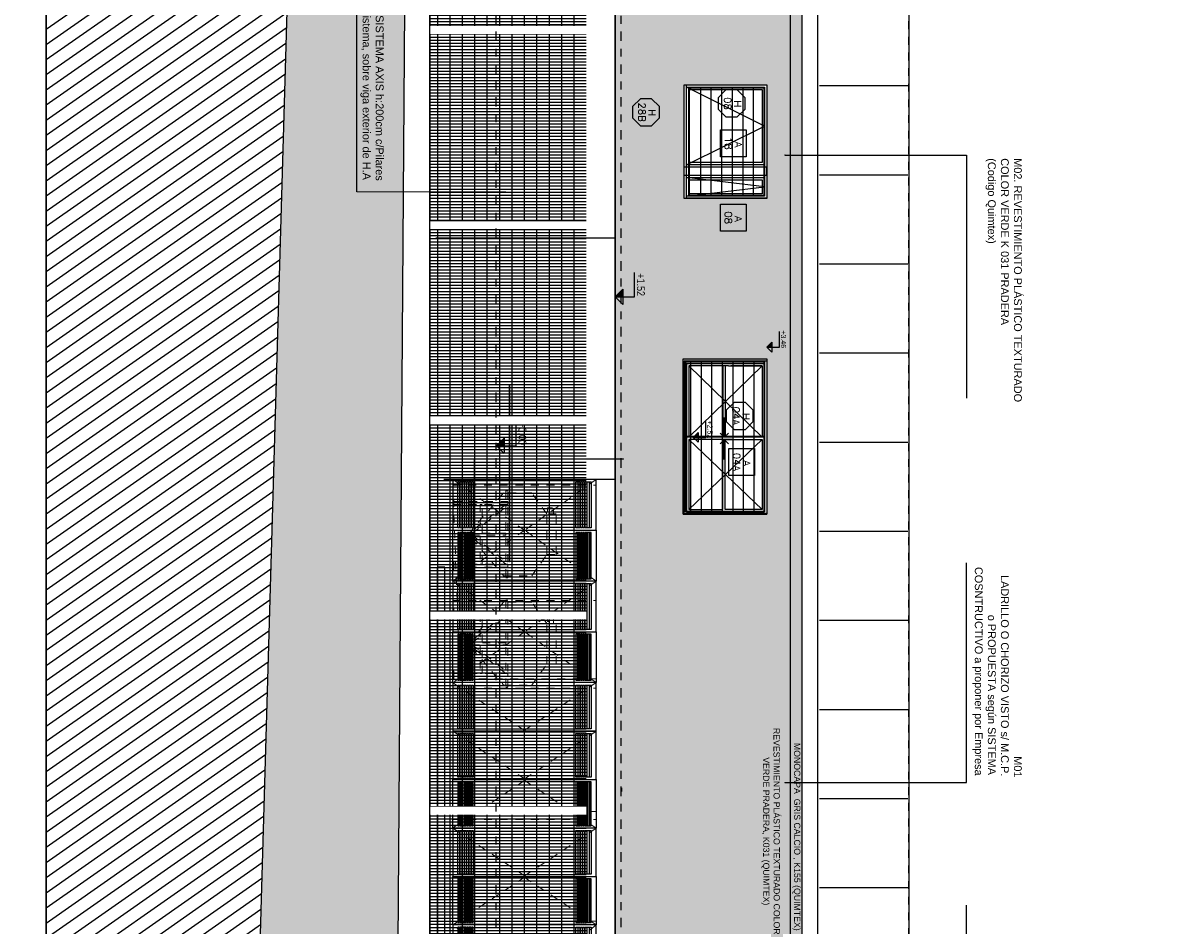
# Model space of a CAD drawing. Header units: millimetres. Extents: x 4617 to 4884, y 1258 to 1784.
# Tile 9 of 168: x 4687 to 4701, y 1273 to 1284. Entities that reach past the tile are written whole.
import ezdxf
from ezdxf.enums import TextEntityAlignment as Align

# ---------------------------------------------------------------- set-up
doc = ezdxf.new("R2010")
doc.units = ezdxf.units.MM
doc.header["$LTSCALE"] = 0.4
doc.set_wipeout_variables(frame=1)
for name, pattern in [('DASHDOT', [1, 0.5, -0.25, 0, -0.25]), ('DOT', [6.35, 0, -6.35]), ('HIDDEN', [9.525, 6.35, -3.175]), ('RAYITAS', [0.375, 0.25, -0.125])]:
    doc.linetypes.add(name, pattern=pattern)
for name, color, linetype in [('00 AC - ABERTURAS ALUMINIO - HATCH', 254, 'Continuous'), ('00 AC - SUELO', 1, 'Continuous'), ('200', 6, 'Continuous'), ('200cotas50', 1, 'Continuous'), ('A ALUMINIO', 4, 'Continuous'), ('A HERRERÍA', 4, 'Continuous'), ('A MURO', 1, 'Continuous'), ('A MURO VISTO', 2, 'Continuous'), ('A PROYECCION', 8, 'Continuous'), ('A PROYECCION 2', 2, 'Continuous'), ('A VEGETACIÓN', 253, 'Continuous'), ('TXT', 3, 'Continuous'), ('TXT COTA', 3, 'Continuous'), ('TXT PLANILLAS', 3, 'Continuous')]:
    doc.layers.add(name, color=color, linetype=linetype)
doc.layers.add('04 gris', color=252, linetype='Continuous', lineweight=13)
doc.layers.add('A_PAVIMENTO EXT_', color=254, linetype='Continuous', lineweight=9)
doc.styles.add('arial', font='arial.ttf')
doc.styles.add('ARIAL NARROW', font='ARIALN.TTF')
doc.styles.add('ROMANS', font='romans', dxfattribs={"height": 2})
doc.styles.add('SaAS simplex', font='simplex.shx', dxfattribs={"width": 0.8})
doc.dimstyles.new('COTAS 125', dxfattribs={"dimscale": 0.01, "dimtxt": 15, "dimasz": 8, "dimexe": 5, "dimexo": 20, "dimgap": 10, "dimtad": 0, "dimzin": 9, "dimdsep": 46, "dimtxsty": 'SaAS simplex', "dimblk": 'OBLIQUE', "dimcen": 0, "dimclrd": 8, "dimclre": 8, "dimclrt": 256, "dimadec": 1, "dimazin": 0, "dimtfac": 1, "dimtmove": 2, "dimatfit": 3, "dimldrblk": 'OBLIQUE', "dimfxl": 10, "dimlwd": -1, "dimlwe": -1, "dimarcsym": 0})

# ---------------------------------------------------------------- blocks, each defined once
blk = doc.blocks.new('_Oblique')
at = {"layer": 'TXT COTA', "color": 0, "lineweight": -2}
blk.add_line((-0.5, -0.5), (0.5, 0.5), dxfattribs=at)
blk = doc.blocks.new('abertura fachada')
at = {"layer": 'A ALUMINIO'}
for p, q in [((-416.086, 4613.683), (-414.136, 4613.683)), ((-416.086, 4613.683), (-416.086, 4612.628)), ((-416.056, 4613.208), (-416.056, 4613.653)), ((-416.056, 4613.653), (-415.111, 4613.653)), ((-415.111, 4613.653), (-414.156, 4613.653)), ((-415.111, 4613.653), (-415.111, 4613.208)), ((-415.111, 4613.653), (-415.111, 4613.208)), ((-414.156, 4612.658), (-414.156, 4613.653)), ((-414.136, 4613.683), (-414.136, 4612.628)), ((-416.026, 4613.193), (-416.026, 4613.623)), ((-414.186, 4613.623), (-414.186, 4613.238)), ((-414.186, 4613.623), (-414.186, 4613.193)), ((-415.111, 4613.208), (-415.111, 4612.658)), ((-415.081, 4613.238), (-415.081, 4612.688)), ((-416.026, 4613.193), (-416.026, 4612.688)), ((-416.026, 4613.151), (-415.111, 4613.151)), ((-416.026, 4613.121), (-415.111, 4613.121)), ((-414.136, 4612.628), (-416.086, 4612.628)), ((-416.056, 4612.658), (-414.156, 4612.658))]:
    blk.add_line(p, q, dxfattribs=at)
for points in [[(-416.056, 4612.658), (-416.056, 4613.623)], [(-416.026, 4613.623), (-415.111, 4613.623)], [(-416.026, 4613.623), (-416.026, 4613.223)], [(-416.026, 4612.688), (-415.111, 4612.688)]]:
    blk.add_lwpolyline(points, dxfattribs=at)
for points in [[(-415.081, 4613.623), (-414.186, 4613.623), (-414.186, 4613.151), (-415.081, 4613.151)], [(-415.081, 4612.688), (-414.186, 4612.688), (-414.186, 4613.121), (-415.081, 4613.121)]]:
    blk.add_lwpolyline(points, close=True, dxfattribs=at)
at = {"layer": 'A PROYECCION'}
for p, q in [((-416.026, 4613.623), (-415.111, 4612.688)), ((-416.026, 4612.688), (-415.111, 4613.623)), ((-415.081, 4613.623), (-414.186, 4612.688)), ((-415.081, 4612.688), (-414.186, 4613.623))]:
    blk.add_line(p, q, dxfattribs=at)
for points in [[(-415.164, 4613.193), (-415.111, 4613.14), (-415.363, 4613.14), (-415.111, 4613.14), (-415.164, 4613.087)], [(-415.027, 4613.193), (-415.081, 4613.14), (-414.828, 4613.14), (-415.081, 4613.14), (-415.027, 4613.087)]]:
    blk.add_lwpolyline(points, dxfattribs=at)
blk = doc.blocks.new('abertura sala lactancia')
at = {"layer": 'A ALUMINIO'}
for points in [[(-419.621, 4612.628), (-419.621, 4613.683), (-418.566, 4613.683), (-418.566, 4612.628)], [(-419.591, 4612.658), (-419.591, 4613.653), (-418.596, 4613.653), (-418.596, 4612.658)], [(-418.466, 4612.628), (-418.466, 4613.683), (-418.166, 4613.683), (-418.166, 4612.628)], [(-418.436, 4612.658), (-418.436, 4613.653), (-418.196, 4613.653), (-418.196, 4612.658)], [(-419.561, 4612.688), (-419.561, 4613.623), (-418.626, 4613.623), (-418.626, 4612.688)], [(-418.406, 4612.688), (-418.406, 4613.623), (-418.226, 4613.623), (-418.226, 4612.688)]]:
    blk.add_lwpolyline(points, close=True, dxfattribs=at)
at = {"layer": 'A MURO VISTO'}
for p, q in [((-418.466, 4613.683), (-418.566, 4613.683)), ((-418.466, 4612.628), (-418.566, 4612.628))]:
    blk.add_line(p, q, dxfattribs=at)
at = {"layer": 'A PROYECCION', "linetype": 'HIDDEN'}
for p, q in [((-418.316, 4613.653), (-418.436, 4612.658)), ((-418.196, 4612.658), (-418.316, 4613.653))]:
    blk.add_line(p, q, dxfattribs=at)
blk.add_lwpolyline([(-418.596, 4612.658), (-419.093, 4613.653), (-419.591, 4612.658)], dxfattribs=at)
blk = doc.blocks.new('Nivel corte')
at = {"color": 0}
for p, q in [((0, 0.2), (0.25, 0.2)), ((0, 0), (0, 0.2)), ((0.078, 0.078), (-0.078, 0.078)), ((0, 0), (-0.078, 0.078)), ((0, 0), (0.078, 0.078))]:
    blk.add_line(p, q, dxfattribs=at)
blk.add_solid([(0, 0), (0.078, 0.078), (0, 0.078), (0.078, 0.078)], dxfattribs=at)
at = {"color": 0, "style": 'ARIAL NARROW', "flags": 4}
blk.add_attdef('NIVEL', text='', height=0.08, dxfattribs=at).set_placement((0.125, 0.2), align=Align.BOTTOM_CENTER)
blk = doc.blocks.new('AXIS 2')
at = {"layer": 'A HERRERÍA'}
h = blk.add_hatch(dxfattribs=at)
h.set_pattern_fill('GRATE', color=254, scale=0.05, angle=180)
h.set_pattern_definition([(90, (221.17776, 192.91385), (-0.0396875, 2e-17), []), (180, (221.17776, 192.91385), (-1e-16, -0.15875), [])])
h.paths.add_polyline_path([(368.218, 149.751), (368.218, 148.268), (368.218, 149.721)], flags=16)
h.paths.add_polyline_path([(368.219, 147.806), (368.218, 149.806), (365.822, 149.806), (365.822, 147.806)])
blk.add_lwpolyline([(365.722, 147.806), (365.822, 147.806), (365.822, 149.806)], dxfattribs=at)
at = {"ltscale": 0.001}
blk.add_wipeout([(368.219, 149.806), (368.219, 147.806), (368.319, 147.806), (368.319, 149.806)], dxfattribs=at).dxf.layer = 'A HERRERÍA'
blk = doc.blocks.new('*U468')
at = {"color": 0, "linetype": 'ByBlock'}
blk.add_lwpolyline([(-0.287, -0.195), (0.287, -0.195), (0.287, 0.354), (-0.287, 0.354)], close=True, dxfattribs=at)
at = {"color": 0, "linetype": 'ByBlock', "style": 'ROMANS', "width": 1.1}
blk.add_text('A', height=0.15, dxfattribs=at).set_placement((-0.088, 0.112))
at = {"color": 0, "linetype": 'ByBlock', "style": 'ROMANS', "width": 1.05}
blk.add_attdef('NRO', text='', height=0.15, dxfattribs=at).set_placement((0, -0.027), align=Align.MIDDLE)
blk = doc.blocks.new('*U575')
at = {"color": 0, "linetype": 'ByBlock', "ltscale": 0.1}
blk.add_lwpolyline([(0, 0.344), (0.119, 0.344), (0.288, 0.175), (0.288, -0.064), (0.119, -0.233), (0, -0.233), (-0.119, -0.233), (-0.288, -0.064), (-0.288, 0.175), (-0.119, 0.344)], close=True, dxfattribs=at)
at = {"color": 0, "style": 'ROMANS', "width": 1.1}
blk.add_text('H', height=0.15, dxfattribs=at).set_placement((-0.088, 0.112))
at = {"color": 0, "linetype": 'ByBlock', "style": 'ROMANS', "width": 1.05}
blk.add_attdef('NRO', text='', height=0.15, dxfattribs=at).set_placement((0, -0.027), align=Align.MIDDLE)
blk = doc.blocks.new('REJA H08')
at = {"layer": 'A PROYECCION 2', "color": 6}
for p, q in [((489.638, 55.441), (491.016, 55.441)), ((489.638, 55.306), (491.016, 55.306)), ((489.638, 55.17), (491.016, 55.17)), ((489.638, 55.035), (491.016, 55.035)), ((489.638, 54.9), (491.016, 54.9)), ((489.638, 54.765), (491.016, 54.765))]:
    blk.add_line(p, q, dxfattribs=at)
for points in [[(491.052, 55.613), (491.052, 54.588), (489.602, 54.588), (489.602, 55.613)], [(489.632, 55.583), (491.022, 55.583), (491.022, 54.618), (489.632, 54.618)], [(489.638, 55.577), (491.016, 55.577), (491.016, 54.625), (489.638, 54.625)]]:
    blk.add_lwpolyline(points, close=True, dxfattribs=at)
blk = doc.blocks.new('REJA 04A')
at = {"layer": 'A PROYECCION 2', "color": 6}
for p, q in [((492.859, 55.302), (494.845, 55.302)), ((492.859, 54.233), (492.859, 55.302)), ((492.896, 55.273), (494.809, 55.273)), ((493.852, 55.266), (493.852, 54.263)), ((494.845, 54.233), (494.845, 55.302)), ((492.896, 55.138), (494.809, 55.138)), ((492.896, 55.002), (494.809, 55.002)), ((492.896, 54.867), (494.809, 54.867)), ((492.896, 54.732), (494.809, 54.732)), ((492.896, 54.597), (494.809, 54.597)), ((492.896, 54.462), (494.809, 54.462)), ((494.845, 54.233), (492.859, 54.233)), ((492.896, 54.327), (494.809, 54.327))]:
    blk.add_line(p, q, dxfattribs=at)
for points in [[(492.889, 55.272), (494.815, 55.272), (494.815, 54.263), (492.889, 54.263)], [(492.896, 55.266), (494.809, 55.266), (494.809, 54.269), (492.896, 54.269)]]:
    blk.add_lwpolyline(points, close=True, dxfattribs=at)
blk = doc.blocks.new('A$C3C9B7905')
at = {"layer": '04 gris', "linetype": 'RAYITAS', "ltscale": 0.3}
for points in [[(0, 1.835), (0.65, 0.918), (0, 0)], [(1.3, 1.835), (0.65, 0.918), (1.3, 0)], [(1.3, 1.835), (1.95, 0.918), (1.3, 0)], [(2.6, 1.835), (1.95, 0.918), (2.6, 0)], [(2.6, 1.835), (3.21, 0.918), (2.6, 0)], [(3.22, 1.835), (3.83, 0.918), (3.22, 0)], [(4.46, 1.835), (3.85, 0.918), (4.46, 0)], [(4.46, 1.835), (5.07, 0.918), (4.46, 0)], [(5.7, 1.835), (5.09, 0.918), (5.7, 0)], [(5.7, 1.835), (6.4, 0.918), (5.7, 0)], [(7.1, 1.835), (6.4, 0.918), (7.1, 0)]]:
    blk.add_lwpolyline(points, dxfattribs=at)
at = {"layer": 'A MURO', "color": 3}
for points in [[(0.65, 1.835), (0, 1.835), (0, 0), (0.65, 0)], [(0.65, 1.835), (1.3, 1.835), (1.3, 0), (0.65, 0)], [(1.95, 1.835), (1.3, 1.835), (1.3, 0), (1.95, 0)], [(1.95, 1.835), (2.6, 1.835), (2.6, 0), (1.95, 0)], [(3.22, 1.835), (2.6, 1.835), (2.6, 0), (3.22, 0)], [(3.84, 1.835), (3.22, 1.835), (3.22, 0), (3.84, 0)], [(3.84, 1.835), (4.46, 1.835), (4.46, 0), (3.84, 0)], [(5.08, 1.835), (4.46, 1.835), (4.46, 0), (5.08, 0)], [(5.08, 1.835), (5.7, 1.835), (5.7, 0), (5.08, 0)], [(6.4, 1.835), (5.7, 1.835), (5.7, 0), (6.4, 0)], [(6.4, 1.835), (7.1, 1.835), (7.1, 0), (6.4, 0)]]:
    blk.add_lwpolyline(points, close=True, dxfattribs=at)
at = {"layer": 'A PROYECCION'}
for points in [[(0.03, 1.771), (0.62, 1.771), (0.62, 1.749), (0.03, 1.749)], [(0.03, 1.742), (0.62, 1.742), (0.62, 1.72), (0.03, 1.72)], [(0.03, 1.713), (0.62, 1.713), (0.62, 1.691), (0.03, 1.691)], [(0.03, 1.684), (0.62, 1.684), (0.62, 1.662), (0.03, 1.662)], [(0.03, 1.655), (0.62, 1.655), (0.62, 1.633), (0.03, 1.633)], [(1.27, 1.771), (0.68, 1.771), (0.68, 1.749), (1.27, 1.749)], [(1.27, 1.742), (0.68, 1.742), (0.68, 1.72), (1.27, 1.72)], [(1.27, 1.713), (0.68, 1.713), (0.68, 1.691), (1.27, 1.691)], [(1.27, 1.684), (0.68, 1.684), (0.68, 1.662), (1.27, 1.662)], [(1.27, 1.655), (0.68, 1.655), (0.68, 1.633), (1.27, 1.633)], [(1.33, 1.771), (1.92, 1.771), (1.92, 1.749), (1.33, 1.749)], [(1.33, 1.742), (1.92, 1.742), (1.92, 1.72), (1.33, 1.72)], [(1.33, 1.713), (1.92, 1.713), (1.92, 1.691), (1.33, 1.691)], [(1.33, 1.684), (1.92, 1.684), (1.92, 1.662), (1.33, 1.662)], [(1.33, 1.655), (1.92, 1.655), (1.92, 1.633), (1.33, 1.633)], [(2.57, 1.771), (1.98, 1.771), (1.98, 1.749), (2.57, 1.749)], [(2.57, 1.742), (1.98, 1.742), (1.98, 1.72), (2.57, 1.72)], [(2.57, 1.713), (1.98, 1.713), (1.98, 1.691), (2.57, 1.691)], [(2.57, 1.684), (1.98, 1.684), (1.98, 1.662), (2.57, 1.662)], [(2.57, 1.655), (1.98, 1.655), (1.98, 1.633), (2.57, 1.633)], [(2.63, 1.771), (3.19, 1.771), (3.19, 1.749), (2.63, 1.749)], [(2.63, 1.742), (3.19, 1.742), (3.19, 1.72), (2.63, 1.72)], [(2.63, 1.713), (3.19, 1.713), (3.19, 1.691), (2.63, 1.691)], [(2.63, 1.684), (3.19, 1.684), (3.19, 1.662), (2.63, 1.662)], [(2.63, 1.655), (3.19, 1.655), (3.19, 1.633), (2.63, 1.633)], [(3.25, 1.771), (3.81, 1.771), (3.81, 1.749), (3.25, 1.749)], [(3.25, 1.742), (3.81, 1.742), (3.81, 1.72), (3.25, 1.72)], [(3.25, 1.713), (3.81, 1.713), (3.81, 1.691), (3.25, 1.691)], [(3.25, 1.684), (3.81, 1.684), (3.81, 1.662), (3.25, 1.662)], [(3.25, 1.655), (3.81, 1.655), (3.81, 1.633), (3.25, 1.633)], [(4.43, 1.771), (3.87, 1.771), (3.87, 1.749), (4.43, 1.749)], [(4.43, 1.742), (3.87, 1.742), (3.87, 1.72), (4.43, 1.72)], [(4.43, 1.713), (3.87, 1.713), (3.87, 1.691), (4.43, 1.691)], [(4.43, 1.684), (3.87, 1.684), (3.87, 1.662), (4.43, 1.662)], [(4.43, 1.655), (3.87, 1.655), (3.87, 1.633), (4.43, 1.633)], [(4.49, 1.771), (5.05, 1.771), (5.05, 1.749), (4.49, 1.749)], [(4.49, 1.742), (5.05, 1.742), (5.05, 1.72), (4.49, 1.72)], [(4.49, 1.713), (5.05, 1.713), (5.05, 1.691), (4.49, 1.691)], [(4.49, 1.684), (5.05, 1.684), (5.05, 1.662), (4.49, 1.662)], [(4.49, 1.655), (5.05, 1.655), (5.05, 1.633), (4.49, 1.633)], [(5.67, 1.771), (5.11, 1.771), (5.11, 1.749), (5.67, 1.749)], [(5.67, 1.742), (5.11, 1.742), (5.11, 1.72), (5.67, 1.72)], [(5.67, 1.713), (5.11, 1.713), (5.11, 1.691), (5.67, 1.691)], [(5.67, 1.684), (5.11, 1.684), (5.11, 1.662), (5.67, 1.662)], [(5.67, 1.655), (5.11, 1.655), (5.11, 1.633), (5.67, 1.633)], [(5.73, 1.771), (6.37, 1.771), (6.37, 1.749), (5.73, 1.749)], [(5.73, 1.742), (6.37, 1.742), (6.37, 1.72), (5.73, 1.72)], [(5.73, 1.713), (6.37, 1.713), (6.37, 1.691), (5.73, 1.691)], [(5.73, 1.684), (6.37, 1.684), (6.37, 1.662), (5.73, 1.662)], [(5.73, 1.655), (6.37, 1.655), (6.37, 1.633), (5.73, 1.633)], [(7.07, 1.771), (6.43, 1.771), (6.43, 1.749), (7.07, 1.749)], [(7.07, 1.742), (6.43, 1.742), (6.43, 1.72), (7.07, 1.72)], [(7.07, 1.713), (6.43, 1.713), (6.43, 1.691), (7.07, 1.691)], [(7.07, 1.684), (6.43, 1.684), (6.43, 1.662), (7.07, 1.662)], [(7.07, 1.655), (6.43, 1.655), (6.43, 1.633), (7.07, 1.633)], [(0.03, 1.626), (0.62, 1.626), (0.62, 1.604), (0.03, 1.604)], [(0.03, 1.597), (0.62, 1.597), (0.62, 1.575), (0.03, 1.575)], [(1.27, 1.626), (0.68, 1.626), (0.68, 1.604), (1.27, 1.604)], [(1.27, 1.597), (0.68, 1.597), (0.68, 1.575), (1.27, 1.575)], [(1.33, 1.626), (1.92, 1.626), (1.92, 1.604), (1.33, 1.604)], [(1.33, 1.597), (1.92, 1.597), (1.92, 1.575), (1.33, 1.575)], [(2.57, 1.626), (1.98, 1.626), (1.98, 1.604), (2.57, 1.604)], [(2.57, 1.597), (1.98, 1.597), (1.98, 1.575), (2.57, 1.575)], [(2.63, 1.626), (3.19, 1.626), (3.19, 1.604), (2.63, 1.604)], [(2.63, 1.597), (3.19, 1.597), (3.19, 1.575), (2.63, 1.575)], [(3.25, 1.626), (3.81, 1.626), (3.81, 1.604), (3.25, 1.604)], [(3.25, 1.597), (3.81, 1.597), (3.81, 1.575), (3.25, 1.575)], [(4.43, 1.626), (3.87, 1.626), (3.87, 1.604), (4.43, 1.604)], [(4.43, 1.597), (3.87, 1.597), (3.87, 1.575), (4.43, 1.575)], [(4.49, 1.626), (5.05, 1.626), (5.05, 1.604), (4.49, 1.604)], [(4.49, 1.597), (5.05, 1.597), (5.05, 1.575), (4.49, 1.575)], [(5.67, 1.626), (5.11, 1.626), (5.11, 1.604), (5.67, 1.604)], [(5.67, 1.597), (5.11, 1.597), (5.11, 1.575), (5.67, 1.575)], [(5.73, 1.626), (6.37, 1.626), (6.37, 1.604), (5.73, 1.604)], [(5.73, 1.597), (6.37, 1.597), (6.37, 1.575), (5.73, 1.575)], [(7.07, 1.626), (6.43, 1.626), (6.43, 1.604), (7.07, 1.604)], [(7.07, 1.597), (6.43, 1.597), (6.43, 1.575), (7.07, 1.575)], [(0.03, 0.26), (0.62, 0.26), (0.62, 0.238), (0.03, 0.238)], [(0.03, 0.231), (0.62, 0.231), (0.62, 0.209), (0.03, 0.209)], [(0.03, 0.202), (0.62, 0.202), (0.62, 0.18), (0.03, 0.18)], [(0.03, 0.173), (0.62, 0.173), (0.62, 0.151), (0.03, 0.151)], [(1.27, 0.26), (0.68, 0.26), (0.68, 0.238), (1.27, 0.238)], [(1.27, 0.231), (0.68, 0.231), (0.68, 0.209), (1.27, 0.209)], [(1.27, 0.202), (0.68, 0.202), (0.68, 0.18), (1.27, 0.18)], [(1.27, 0.173), (0.68, 0.173), (0.68, 0.151), (1.27, 0.151)], [(1.33, 0.26), (1.92, 0.26), (1.92, 0.238), (1.33, 0.238)], [(1.33, 0.231), (1.92, 0.231), (1.92, 0.209), (1.33, 0.209)], [(1.33, 0.202), (1.92, 0.202), (1.92, 0.18), (1.33, 0.18)], [(1.33, 0.173), (1.92, 0.173), (1.92, 0.151), (1.33, 0.151)], [(2.57, 0.26), (1.98, 0.26), (1.98, 0.238), (2.57, 0.238)], [(2.57, 0.231), (1.98, 0.231), (1.98, 0.209), (2.57, 0.209)], [(2.57, 0.202), (1.98, 0.202), (1.98, 0.18), (2.57, 0.18)], [(2.57, 0.173), (1.98, 0.173), (1.98, 0.151), (2.57, 0.151)], [(2.63, 0.26), (3.19, 0.26), (3.19, 0.238), (2.63, 0.238)], [(2.63, 0.231), (3.19, 0.231), (3.19, 0.209), (2.63, 0.209)], [(2.63, 0.202), (3.19, 0.202), (3.19, 0.18), (2.63, 0.18)], [(2.63, 0.173), (3.19, 0.173), (3.19, 0.151), (2.63, 0.151)], [(3.25, 0.26), (3.81, 0.26), (3.81, 0.238), (3.25, 0.238)], [(3.25, 0.231), (3.81, 0.231), (3.81, 0.209), (3.25, 0.209)], [(3.25, 0.202), (3.81, 0.202), (3.81, 0.18), (3.25, 0.18)], [(3.25, 0.173), (3.81, 0.173), (3.81, 0.151), (3.25, 0.151)], [(4.43, 0.26), (3.87, 0.26), (3.87, 0.238), (4.43, 0.238)], [(4.43, 0.231), (3.87, 0.231), (3.87, 0.209), (4.43, 0.209)], [(4.43, 0.202), (3.87, 0.202), (3.87, 0.18), (4.43, 0.18)], [(4.43, 0.173), (3.87, 0.173), (3.87, 0.151), (4.43, 0.151)], [(4.49, 0.26), (5.05, 0.26), (5.05, 0.238), (4.49, 0.238)], [(4.49, 0.231), (5.05, 0.231), (5.05, 0.209), (4.49, 0.209)], [(4.49, 0.202), (5.05, 0.202), (5.05, 0.18), (4.49, 0.18)], [(4.49, 0.173), (5.05, 0.173), (5.05, 0.151), (4.49, 0.151)], [(5.67, 0.26), (5.11, 0.26), (5.11, 0.238), (5.67, 0.238)], [(5.67, 0.231), (5.11, 0.231), (5.11, 0.209), (5.67, 0.209)], [(5.67, 0.202), (5.11, 0.202), (5.11, 0.18), (5.67, 0.18)], [(5.67, 0.173), (5.11, 0.173), (5.11, 0.151), (5.67, 0.151)], [(5.73, 0.238), (6.37, 0.238), (6.37, 0.26), (5.73, 0.26)], [(5.73, 0.209), (6.37, 0.209), (6.37, 0.231), (5.73, 0.231)], [(5.73, 0.18), (6.37, 0.18), (6.37, 0.202), (5.73, 0.202)], [(5.73, 0.151), (6.37, 0.151), (6.37, 0.173), (5.73, 0.173)], [(7.07, 0.238), (6.43, 0.238), (6.43, 0.26), (7.07, 0.26)], [(7.07, 0.209), (6.43, 0.209), (6.43, 0.231), (7.07, 0.231)], [(7.07, 0.18), (6.43, 0.18), (6.43, 0.202), (7.07, 0.202)], [(7.07, 0.151), (6.43, 0.151), (6.43, 0.173), (7.07, 0.173)], [(0.03, 0.144), (0.62, 0.144), (0.62, 0.122), (0.03, 0.122)], [(0.03, 0.115), (0.62, 0.115), (0.62, 0.093), (0.03, 0.093)], [(0.03, 0.086), (0.62, 0.086), (0.62, 0.064), (0.03, 0.064)], [(1.27, 0.144), (0.68, 0.144), (0.68, 0.122), (1.27, 0.122)], [(1.27, 0.115), (0.68, 0.115), (0.68, 0.093), (1.27, 0.093)], [(1.27, 0.086), (0.68, 0.086), (0.68, 0.064), (1.27, 0.064)], [(1.33, 0.144), (1.92, 0.144), (1.92, 0.122), (1.33, 0.122)], [(1.33, 0.115), (1.92, 0.115), (1.92, 0.093), (1.33, 0.093)], [(1.33, 0.086), (1.92, 0.086), (1.92, 0.064), (1.33, 0.064)], [(2.57, 0.144), (1.98, 0.144), (1.98, 0.122), (2.57, 0.122)], [(2.57, 0.115), (1.98, 0.115), (1.98, 0.093), (2.57, 0.093)], [(2.57, 0.086), (1.98, 0.086), (1.98, 0.064), (2.57, 0.064)], [(2.63, 0.144), (3.19, 0.144), (3.19, 0.122), (2.63, 0.122)], [(2.63, 0.115), (3.19, 0.115), (3.19, 0.093), (2.63, 0.093)], [(2.63, 0.086), (3.19, 0.086), (3.19, 0.064), (2.63, 0.064)], [(3.25, 0.144), (3.81, 0.144), (3.81, 0.122), (3.25, 0.122)], [(3.25, 0.115), (3.81, 0.115), (3.81, 0.093), (3.25, 0.093)], [(3.25, 0.086), (3.81, 0.086), (3.81, 0.064), (3.25, 0.064)], [(4.43, 0.144), (3.87, 0.144), (3.87, 0.122), (4.43, 0.122)], [(4.43, 0.115), (3.87, 0.115), (3.87, 0.093), (4.43, 0.093)], [(4.43, 0.086), (3.87, 0.086), (3.87, 0.064), (4.43, 0.064)], [(4.49, 0.144), (5.05, 0.144), (5.05, 0.122), (4.49, 0.122)], [(4.49, 0.115), (5.05, 0.115), (5.05, 0.093), (4.49, 0.093)], [(4.49, 0.086), (5.05, 0.086), (5.05, 0.064), (4.49, 0.064)], [(5.67, 0.144), (5.11, 0.144), (5.11, 0.122), (5.67, 0.122)], [(5.67, 0.115), (5.11, 0.115), (5.11, 0.093), (5.67, 0.093)], [(5.67, 0.086), (5.11, 0.086), (5.11, 0.064), (5.67, 0.064)], [(5.73, 0.122), (6.37, 0.122), (6.37, 0.144), (5.73, 0.144)], [(5.73, 0.093), (6.37, 0.093), (6.37, 0.115), (5.73, 0.115)], [(5.73, 0.064), (6.37, 0.064), (6.37, 0.086), (5.73, 0.086)], [(7.07, 0.122), (6.43, 0.122), (6.43, 0.144), (7.07, 0.144)], [(7.07, 0.093), (6.43, 0.093), (6.43, 0.115), (7.07, 0.115)], [(7.07, 0.064), (6.43, 0.064), (6.43, 0.086), (7.07, 0.086)]]:
    blk.add_lwpolyline(points, close=True, dxfattribs=at)

msp = doc.modelspace()

# ---------------------------------------------------------------- hatches: boundary and pattern name
at = {"layer": 'A MURO VISTO'}
h = msp.add_hatch(color=117, dxfattribs=at)
h.dxf.hatch_style = 1
h.paths.add_polyline_path([(4696.402, 1272.392), (4696.402, 1284.49), (4694.157, 1284.49), (4694.157, 1272.392)])
h.paths.add_polyline_path([(4695.042, 1279.827), (4696.097, 1279.827), (4696.097, 1277.877), (4695.042, 1277.877)], flags=16)
h.paths.add_polyline_path([(4695.042, 1281.907), (4695.042, 1283.362), (4696.097, 1283.362), (4696.097, 1281.907)], flags=16)
h = msp.add_hatch(color=253, dxfattribs=at)
h.dxf.hatch_style = 1
h.paths.add_polyline_path([(4696.548, 1272.442), (4696.548, 1284.49), (4696.402, 1284.49), (4696.402, 1272.442)])
at = {"layer": 'A VEGETACIÓN'}
h = msp.add_hatch(dxfattribs=at)
h.set_pattern_fill('LINE', color=253, scale=0.05, angle=-55, double=1)
h.set_pattern_definition([(215, (82.61384, 995.19953), (0.091055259, -0.130040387), [])])
h.paths.add_polyline_path([(4690.611, 1313.976), (4690.588, 1314.08), (4690.57, 1314.183), (4690.557, 1314.287), (4690.55, 1314.39), (4690.549, 1314.493), (4690.555, 1314.596), (4690.569, 1314.698), (4690.588, 1314.799), (4690.614, 1314.899), (4690.628, 1314.946), (4690.632, 1314.975), (4690.637, 1315.001), (4690.642, 1315.028), (4690.648, 1315.055), (4690.654, 1315.082), (4690.661, 1315.109), (4690.668, 1315.136), (4690.675, 1315.163), (4690.683, 1315.19), (4690.691, 1315.217), (4690.7, 1315.244), (4690.709, 1315.272), (4690.719, 1315.299), (4690.728, 1315.326), (4690.738, 1315.354), (4690.748, 1315.381), (4690.758, 1315.408), (4690.769, 1315.436), (4690.78, 1315.463), (4690.79, 1315.491), (4690.801, 1315.519), (4690.812, 1315.546), (4690.824, 1315.574), (4690.835, 1315.602), (4690.846, 1315.629), (4690.857, 1315.657), (4690.868, 1315.685), (4690.879, 1315.713), (4690.89, 1315.741), (4690.901, 1315.769), (4690.912, 1315.797), (4690.923, 1315.825), (4690.933, 1315.853), (4690.943, 1315.881), (4690.953, 1315.909), (4690.963, 1315.937), (4690.973, 1315.966), (4690.982, 1315.994), (4690.991, 1316.022), (4690.999, 1316.05), (4691.008, 1316.079), (4691.015, 1316.107), (4691.023, 1316.136), (4691.03, 1316.164), (4691.037, 1316.193), (4691.044, 1316.221), (4691.05, 1316.25), (4691.056, 1316.278), (4691.062, 1316.307), (4691.068, 1316.336), (4691.073, 1316.364), (4691.078, 1316.393), (4691.083, 1316.422), (4691.087, 1316.451), (4691.091, 1316.479), (4691.095, 1316.508), (4691.099, 1316.537), (4691.102, 1316.566), (4691.106, 1316.595), (4691.109, 1316.624), (4691.111, 1316.653), (4691.114, 1316.682), (4691.116, 1316.711), (4691.119, 1316.74), (4691.121, 1316.769), (4691.123, 1316.798), (4691.124, 1316.827), (4691.126, 1316.856), (4691.127, 1316.885), (4691.128, 1316.914), (4691.129, 1316.943), (4691.13, 1316.972), (4691.131, 1317.001), (4691.132, 1317.03), (4691.132, 1317.06), (4691.132, 1317.089), (4691.133, 1317.118), (4691.133, 1317.147), (4691.133, 1317.176), (4691.133, 1317.206), (4691.133, 1317.235), (4691.132, 1317.264), (4691.132, 1317.293), (4691.132, 1317.323), (4691.131, 1317.352), (4691.131, 1317.381), (4691.13, 1317.41), (4691.13, 1317.44), (4691.129, 1317.469), (4691.128, 1317.498), (4691.128, 1317.528), (4691.127, 1317.557), (4691.126, 1317.586), (4691.126, 1317.615), (4691.125, 1317.645), (4691.124, 1317.674), (4691.123, 1317.703), (4691.123, 1317.733), (4691.122, 1317.762), (4691.121, 1317.791), (4691.121, 1317.82), (4691.12, 1317.85), (4691.12, 1317.879), (4691.119, 1317.908), (4691.119, 1317.937), (4691.118, 1317.967), (4691.118, 1317.996), (4691.118, 1318.025), (4691.118, 1318.054), (4691.118, 1318.083), (4691.118, 1318.112), (4691.118, 1318.142), (4691.118, 1318.171), (4691.118, 1318.2), (4691.119, 1318.229), (4691.12, 1318.258), (4691.12, 1318.287), (4691.121, 1318.316), (4691.122, 1318.345), (4691.123, 1318.374), (4691.125, 1318.403), (4691.126, 1318.432), (4691.128, 1318.461), (4691.13, 1318.49), (4691.132, 1318.519), (4691.134, 1318.548), (4691.136, 1318.577), (4691.139, 1318.606), (4691.142, 1318.635), (4691.307, 1321.455), (4691.347, 1328.564), (4686.883, 1328.564), (4686.883, 1261.169), (4689.298, 1261.169), (4689.633, 1272.95), (4690.133, 1290.356), (4690.633, 1307.066), (4690.633, 1313.897)])
at = {"layer": 'A_PAVIMENTO EXT_'}
h = msp.add_hatch(dxfattribs=at)
h.set_pattern_fill('AR-CONC', color=256, scale=0.003, angle=-90)
h.set_pattern_definition([(230, (4644.4444, 1771.97546), (-0.546554, 0.04781726), [0.05715, -0.62865]), (175, (4644.4444, 1771.97546), (0.10573026, -0.57317054), [0.04572, -0.50292175]), (280.45144, (4644.39884, 1771.97945), (-0.44082374, -0.52535326), [0.04857, -0.53427073]), (226.1842, (4644.4444, 1771.82306), (-0.8132371, 0.126127), [0.085725, -0.942975]), (276.63556, (4644.3766, 1771.8336), (-0.7122124, -0.7422784), [0.0728551, -0.8014068]), (171.18415, (4644.4444, 1771.8231), (-0.7122124, -0.7422784), [0.0685799, -0.7543792]), (201, (4644.3682, 1771.86116), (-0.45484317, 0.3067956), [0.05715, -0.62865]), (146, (4644.3682, 1771.86116), (-0.1854061, -0.5525639), [0.04572, -0.50292]), (251.45144, (4644.3303, 1771.88673), (-0.64024926, -0.2457683), [0.04857, -0.5342698]), (217.5, (4644.44439, 1771.97546), (-0.00926581, -0.25366512), [0, -0.496824, 0, -0.51054, 0, -0.504825]), (187.5, (4644.44439, 1771.97546), (-0.20045899, -0.30054172), [0, -0.291084, 0, -0.485394, 0, -0.192405]), (147.5, (4644.61431, 1771.97546), (-0.406771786, 0.01718623), [0, -0.1905, 0, -0.59436, 0, -0.78867]), (137.5, (4644.6905, 1771.97546), (-0.44438754, -0.07627947), [0, -0.24765, 0, -0.394716, 0, -0.56007])])
h.paths.add_polyline_path([(4690.633, 1307.066), (4690.133, 1290.356), (4689.633, 1272.95), (4689.298, 1261.169), (4691.295, 1261.169), (4691.631, 1306.916), (4691.633, 1307.066), (4691.633, 1311.609), (4690.633, 1311.609)])
edge = h.paths.add_edge_path()
edge.add_line((4690.633, 1311.609), (4691.633, 1311.609))
edge.add_line((4691.633, 1311.609), (4691.633, 1312.122))
edge.add_spline(control_points=[(4691.633, 1312.122), (4691.407, 1312.425), (4691.021, 1312.965), (4690.715, 1313.605), (4690.633, 1313.891)], knot_values=[0.660194, 0.660194, 0.660194, 0.660194, 1.773525, 2.646938, 2.646938, 2.646938, 2.646938], degree=3, periodic=0)
edge.add_line((4690.633, 1313.891), (4690.633, 1311.609))

# ---------------------------------------------------------------- linework, layer by layer
at = {"layer": '00 AC - SUELO'}
msp.add_lwpolyline([(4690.633, 1313.891), (4690.633, 1307.066), (4690.133, 1290.356), (4689.633, 1272.95), (4689.298, 1261.169)], dxfattribs=at)
at = {"layer": '04 gris', "linetype": 'RAYITAS', "ltscale": 0.3}
for p, q in [((4693.285, 1277.352), (4693.285, 1277.872)), ((4692.322, 1277.662), (4692.322, 1277.562)), ((4693.285, 1275.952), (4693.285, 1276.472)), ((4692.322, 1276.262), (4692.322, 1276.162))]:
    msp.add_line(p, q, dxfattribs=at)
for points in [[(4693.917, 1278.242), (4693.917, 1275.765), (4692.174, 1275.765), (4692.082, 1278.242)], [(4692.322, 1277.662), (4692.322, 1277.562), (4692.732, 1277.082), (4693.092, 1277.082), (4693.285, 1277.352), (4693.405, 1277.352), (4693.405, 1277.872), (4693.285, 1277.872), (4693.092, 1278.142), (4692.732, 1278.142)], [(4692.787, 1278.168), (4692.762, 1278.168), (4692.762, 1277.057), (4692.787, 1277.057)], [(4692.459, 1277.994), (4692.434, 1277.994), (4692.434, 1277.231), (4692.459, 1277.231)], [(4692.286, 1277.641), (4692.312, 1277.641), (4692.312, 1277.583), (4692.286, 1277.583)], [(4692.322, 1277.662), (4692.312, 1277.662), (4692.312, 1277.562), (4692.322, 1277.562)], [(4692.762, 1277.6), (4692.762, 1277.625), (4692.322, 1277.625), (4692.322, 1277.6)], [(4693.917, 1276.764), (4693.917, 1274.064), (4692.082, 1274.064), (4692.082, 1276.764)], [(4692.322, 1276.262), (4692.322, 1276.162), (4692.732, 1275.682), (4693.092, 1275.682), (4693.285, 1275.952), (4693.405, 1275.952), (4693.405, 1276.472), (4693.285, 1276.472), (4693.092, 1276.742), (4692.732, 1276.742)], [(4692.787, 1276.768), (4692.762, 1276.768), (4692.762, 1275.657), (4692.787, 1275.657)], [(4692.459, 1276.594), (4692.434, 1276.594), (4692.434, 1275.831), (4692.459, 1275.831)], [(4692.322, 1276.262), (4692.312, 1276.262), (4692.312, 1276.162), (4692.322, 1276.162)], [(4692.286, 1276.241), (4692.312, 1276.241), (4692.312, 1276.183), (4692.286, 1276.183)], [(4692.762, 1276.2), (4692.762, 1276.225), (4692.322, 1276.225), (4692.322, 1276.2)], [(4693.917, 1275.642), (4693.917, 1272.664), (4692.082, 1272.664), (4692.082, 1275.642)], [(4693.917, 1273.964), (4693.917, 1272.664), (4692.082, 1272.664), (4692.082, 1273.964)]]:
    msp.add_lwpolyline(points, close=True, dxfattribs=at)
for points in [[(4692.082, 1278.063), (4692.082, 1277.963), (4692.095, 1277.963), (4692.095, 1278.063), (4692.082, 1278.063)], [(4692.095, 1278.032), (4692.787, 1278.032), (4692.787, 1277.994), (4692.095, 1277.994), (4692.095, 1278.032)], [(4692.762, 1277.994), (4692.322, 1277.651)], [(4692.331, 1277.625), (4692.762, 1277.962)], [(4692.331, 1277.6), (4692.762, 1277.263)], [(4692.762, 1277.231), (4692.322, 1277.574)], [(4692.082, 1277.261), (4692.082, 1277.161), (4692.095, 1277.161), (4692.095, 1277.261), (4692.082, 1277.261)], [(4692.095, 1277.231), (4692.787, 1277.231), (4692.787, 1277.192), (4692.095, 1277.192), (4692.095, 1277.231)], [(4692.082, 1276.663), (4692.082, 1276.563), (4692.095, 1276.563), (4692.095, 1276.663), (4692.082, 1276.663)], [(4692.095, 1276.632), (4692.787, 1276.632), (4692.787, 1276.594), (4692.095, 1276.594), (4692.095, 1276.632)], [(4692.762, 1276.594), (4692.322, 1276.251)], [(4692.331, 1276.225), (4692.762, 1276.562)], [(4692.762, 1275.831), (4692.322, 1276.174)], [(4692.331, 1276.2), (4692.762, 1275.863)], [(4692.082, 1275.861), (4692.082, 1275.761), (4692.095, 1275.761), (4692.095, 1275.861), (4692.082, 1275.861)], [(4692.095, 1275.831), (4692.787, 1275.831), (4692.787, 1275.792), (4692.095, 1275.792), (4692.095, 1275.831)]]:
    msp.add_lwpolyline(points, dxfattribs=at)
for points in [[(4693.319, 1277.872), (4693.319, 1277.885, 0.414214), (4693.307, 1277.897), (4693.294, 1277.897), (4693.294, 1277.949), (4693.345, 1277.949, -0.414214), (4693.37, 1277.923), (4693.37, 1277.872)], [(4693.319, 1276.472), (4693.319, 1276.485, 0.414214), (4693.307, 1276.497), (4693.294, 1276.497), (4693.294, 1276.549), (4693.345, 1276.549, -0.414214), (4693.37, 1276.523), (4693.37, 1276.472)]]:
    msp.add_lwpolyline(points, format="xyb", dxfattribs=at)
at = {"layer": '200', "color": 2, "linetype": 'DASHDOT', "ltscale": 0.6}
msp.add_lwpolyline([(4694.233, 1328.564), (4694.233, 1261.169)], dxfattribs=at)
at = {"layer": 'A HERRERÍA'}
msp.add_line((4694.242, 1274.32), (4694.242, 1274.37), dxfattribs=at)
msp.add_lwpolyline([(4694.157, 1271.112), (4694.157, 1306.775)], dxfattribs=at)
at = {"layer": 'A MURO', "color": 252}
for p, q in [((4696.771, 1283.352), (4697.903, 1283.352)), ((4696.771, 1282.212), (4697.903, 1282.212)), ((4696.771, 1281.072), (4697.903, 1281.072)), ((4696.771, 1279.932), (4697.903, 1279.932)), ((4696.771, 1278.792), (4697.903, 1278.792)), ((4696.771, 1277.652), (4697.903, 1277.652)), ((4696.771, 1276.512), (4697.903, 1276.512)), ((4696.771, 1275.372), (4697.903, 1275.372)), ((4696.771, 1274.232), (4697.903, 1274.232)), ((4696.771, 1273.092), (4697.903, 1273.092))]:
    msp.add_line(p, q, dxfattribs=at)
at = {"layer": 'A MURO'}
for points in [[(4686.883, 1328.564), (4686.883, 1261.169), (4671.883, 1261.169), (4671.883, 1328.564)], [(4701.883, 1328.564), (4701.883, 1261.169), (4686.883, 1261.169), (4686.883, 1328.564)], [(4691.882, 1277.192), (4691.882, 1266.416), (4691.982, 1266.416), (4691.982, 1277.192)]]:
    msp.add_lwpolyline(points, close=True, dxfattribs=at)
at = {"layer": 'A MURO VISTO'}
msp.add_lwpolyline([(4691.978, 1311.576), (4691.978, 1306.583), (4691.878, 1306.583), (4691.878, 1301.589), (4691.788, 1301.589), (4691.788, 1266.145)], dxfattribs=at)
at = {"layer": 'A MURO VISTO', "color": 1}
for points in [[(4697.913, 1304.123), (4697.913, 1269.512), (4696.906, 1269.512), (4696.906, 1272.092), (4696.548, 1272.092), (4696.548, 1284.79), (4696.806, 1284.79), (4696.806, 1293.387), (4696.548, 1293.387), (4696.548, 1303.032), (4697.105, 1303.032), (4697.105, 1304.123), (4697.913, 1304.123)], [(4696.747, 1303.032), (4696.747, 1293.387), (4697.005, 1293.387), (4697.005, 1284.79), (4696.747, 1284.79), (4696.747, 1272.092)]]:
    msp.add_lwpolyline(points, dxfattribs=at)
at = {"layer": 'A MURO VISTO'}
msp.add_lwpolyline([(4696.402, 1272.392), (4696.402, 1284.49), (4694.157, 1284.49), (4694.157, 1272.392)], close=True, dxfattribs=at)
at = {"layer": 'A MURO VISTO', "color": 251}
for points in [[(4694.157, 1281.4), (4691.867, 1281.4)], [(4694.157, 1278.314), (4691.966, 1278.314)]]:
    msp.add_lwpolyline(points, dxfattribs=at)
at = {"layer": 'TXT', "color": 253, "linetype": 'DOT', "ltscale": 0.01}
msp.add_line((4697.913, 1264.075), (4697.913, 1304.123), dxfattribs=at)

# ---------------------------------------------------------------- block references
at = {"layer": '00 AC - ABERTURAS ALUMINIO - HATCH', "color": 251, "rotation": 269.9999999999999}
for name, p in [('REJA H08', (4640.483, 1772.962)), ('REJA 04A', (4640.795, 1772.714))]:
    msp.add_blockref(name, p, dxfattribs=at)
at = {"layer": '200cotas50'}
ref = msp.add_blockref('Nivel corte', (4694.157, 1280.65), dxfattribs=dict(at, xscale=-1.25, yscale=1.25, zscale=1.25, rotation=269.9999999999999))
ref.add_attrib('NIVEL', '+1.52', dxfattribs={"layer": '0', "color": 0, "height": 0.1, "rotation": 270, "style": 'ARIAL NARROW', "flags": 4}).set_placement((4694.407, 1280.805), align=Align.BOTTOM_CENTER)
ref = msp.add_blockref('Nivel corte', (4696.097, 1280.005), dxfattribs=dict(at, xscale=-0.8125, yscale=0.8125, zscale=0.8125, rotation=269.9999999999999))
ref.add_attrib('NIVEL', '+3.46', dxfattribs={"layer": '0', "color": 0, "height": 0.065, "rotation": 270, "style": 'ARIAL NARROW', "flags": 4}).set_placement((4696.259, 1280.107), align=Align.BOTTOM_CENTER)
ref = msp.add_blockref('Nivel corte', (4692.642, 1278.745), dxfattribs=dict(at, xscale=-1.25, yscale=1.25, zscale=1.25, rotation=269.9999999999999))
ref.add_attrib('NIVEL', '+0.00', dxfattribs={"layer": '0', "color": 0, "height": 0.1, "rotation": 270, "style": 'ARIAL NARROW', "flags": 4}).set_placement((4692.892, 1278.9), align=Align.BOTTOM_CENTER)
ref = msp.add_blockref('Nivel corte', (4695.157, 1278.852), dxfattribs=dict(at, xscale=-0.8125, yscale=0.8125, zscale=0.8125, rotation=269.9999999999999))
ref.add_attrib('NIVEL', '+2.52', dxfattribs={"layer": '0', "color": 0, "height": 0.065, "rotation": 270, "style": 'ARIAL NARROW', "flags": 4}).set_placement((4695.319, 1278.954), align=Align.BOTTOM_CENTER)
at = {"layer": 'A MURO VISTO', "rotation": 269.9999999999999}
for name in ['abertura sala lactancia', 'abertura fachada']:
    msp.add_blockref(name, (82.414, 863.742), dxfattribs=at)
at = {"layer": 'A MURO VISTO', "color": 251, "rotation": 269.9999999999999}
msp.add_blockref('A$C3C9B7905', (4692.082, 1278.314), dxfattribs=at)
at = {"layer": 'TXT PLANILLAS'}
ref = msp.add_blockref('*U575', (4695.614, 1283.124), dxfattribs=dict(at, xscale=-0.6, yscale=0.6, zscale=0.6, rotation=269.9999999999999))
ref.add_attrib('NRO', '08', dxfattribs={"layer": '0', "color": 0, "linetype": 'ByBlock', "height": 0.09, "rotation": 270, "style": 'ROMANS', "width": 1.05}).set_placement((4695.597, 1283.124), align=Align.MIDDLE)
ref = msp.add_blockref('*U575', (4694.519, 1283.012), dxfattribs=dict(at, xscale=-0.6, yscale=0.6, zscale=0.6, rotation=269.9999999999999))
ref.add_attrib('NRO', '28B', dxfattribs={"layer": '0', "color": 0, "linetype": 'ByBlock', "height": 0.09, "rotation": 270, "style": 'ROMANS', "width": 1.05}).set_placement((4694.502, 1283.012), align=Align.MIDDLE)
ref = msp.add_blockref('*U468', (4695.623, 1282.614), dxfattribs=dict(at, xscale=-0.6, yscale=0.6, zscale=0.6, rotation=269.9999999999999))
ref.add_attrib('NRO', '18', dxfattribs={"layer": '0', "color": 0, "linetype": 'ByBlock', "height": 0.09, "rotation": 270, "style": 'ROMANS', "width": 1.05}).set_placement((4695.607, 1282.614), align=Align.MIDDLE)
ref = msp.add_blockref('*U468', (4695.623, 1281.663), dxfattribs=dict(at, xscale=-0.6, yscale=0.6, zscale=0.6, rotation=269.9999999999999))
ref.add_attrib('NRO', '08', dxfattribs={"layer": '0', "color": 0, "linetype": 'ByBlock', "height": 0.09, "rotation": 270, "style": 'ROMANS', "width": 1.05}).set_placement((4695.607, 1281.663), align=Align.MIDDLE)
ref = msp.add_blockref('*U575', (4695.718, 1279.127), dxfattribs=dict(at, xscale=-0.6, yscale=0.6, zscale=0.6, rotation=269.9999999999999))
ref.add_attrib('NRO', '04A', dxfattribs={"layer": '0', "color": 0, "linetype": 'ByBlock', "height": 0.09, "rotation": 270, "style": 'ROMANS', "width": 1.05}).set_placement((4695.702, 1279.127), align=Align.MIDDLE)
ref = msp.add_blockref('*U468', (4695.728, 1278.537), dxfattribs=dict(at, xscale=-0.6, yscale=0.6, zscale=0.6, rotation=269.9999999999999))
ref.add_attrib('NRO', '04A', dxfattribs={"layer": '0', "color": 0, "linetype": 'ByBlock', "height": 0.09, "rotation": 270, "style": 'ROMANS', "width": 1.05}).set_placement((4695.712, 1278.537), align=Align.MIDDLE)

# ---------------------------------------------------------------- texts
at = {"layer": 'TXT', "insert": (4691.197, 1282.15), "char_height": 0.1, "attachment_point": 1, "rotation": 270, "style": 'arial'}
msp.add_mtext('\\pi-2.499;REJA SISTEMA AXIS h:200cm c/Pilares \\P\\pi-3.2327;cada 250 cm del sistema, sobre viga exterior de H.A ', dxfattribs=at)
at = {"layer": 'TXT', "style": 'arial'}
for s, insert, char_height, width, attachment_point, rotation in [('M02. REVESTIMIENTO PLÁSTICO TEXTURADO \\PCOLOR VERDE K 031 PRADERA \\P(Codigo Quimtex)', (4699.358, 1282.423), 0.1, 3.09221, 1, 270), ('\\pi2.8565;M01 \\P\\pi0.53751;LADRILLO O CHORIZO VISTO s/ M.C.P.\\P\\pi1.047;o PROPUESTA según SISTEMA \\P\\pi0.43444;COSNTRUCTIVO a proponer por Empresa', (4699.358, 1277.629), 0.1, 3.09221, 1, 270), ('\\PREVESTIMIENTO PLÁSTICO TEXTURADO COLOR VERDE PRADERA, K031 (QUIMTEX)', (4696.212, 1273.813), 0.08, 2.67724, 5, 270.0503), ('\\PMONOCAPA  GRIS CALCIO , K155 (QUIMTEX)', (4696.541, 1273.742), 0.08, 2.44501, 5, 270.0503)]:
    msp.add_mtext(s, dxfattribs=dict(at, insert=insert, char_height=char_height, width=width, attachment_point=attachment_point, rotation=rotation))

# ---------------------------------------------------------------- leaders
at = {"layer": 'A HERRERÍA', "color": 254, "ltscale": 0.5}
for points in [[(4692.761, 1281.99), (4690.853, 1281.991), (4690.853, 1285.433)], [(4696.33, 1282.464), (4698.653, 1282.464), (4698.653, 1279.353)], [(4694.263, 1278.575), (4692.355, 1278.575), (4692.356, 1276.442)], [(4696.33, 1274.436), (4698.653, 1274.436), (4698.653, 1277.249)]]:
    msp.add_leader(points, dimstyle='COTAS 125', override={"dimtxt": 5, "dimasz": 6, "dimldrblk": 'DotSmall'}, dxfattribs=at)
at = {"layer": 'TXT'}
for points in [[(4692.809, 1277.262), (4692.809, 1279.515), (4692.809, 1277.262)], [(4694.535, 1270.963), (4698.653, 1270.963), (4698.653, 1272.866)]]:
    msp.add_leader(points, dimstyle='COTAS 125', override={"dimtxt": 5, "dimasz": 6, "dimldrblk": 'DotSmall'}, dxfattribs=at)

# ---------------------------------------------------------------- next in the draw order: block references
at = {"layer": 'A MURO VISTO', "xscale": -1, "rotation": 269.9999999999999}
msp.add_blockref('AXIS 2', (4543.982, 918.291), dxfattribs=at)

# ---------------------------------------------------------------- next in the draw order: block references
msp.add_blockref('AXIS 2', (4543.982, 915.794), dxfattribs=at)

# ---------------------------------------------------------------- next in the draw order: block references
msp.add_blockref('AXIS 2', (4543.982, 913.297), dxfattribs=at)

# ---------------------------------------------------------------- next in the draw order: block references
msp.add_blockref('AXIS 2', (4543.982, 910.801), dxfattribs=at)

# ---------------------------------------------------------------- next in the draw order: block references
msp.add_blockref('AXIS 2', (4543.982, 908.304), dxfattribs=at)

# ---------------------------------------------------------------- next in the draw order: block references
msp.add_blockref('AXIS 2', (4543.982, 905.807), dxfattribs=at)

# ---------------------------------------------------------------- next in the draw order: linework, layer by layer
at = {"layer": '200', "color": 2, "linetype": 'DASHDOT', "ltscale": 0.6}
msp.add_lwpolyline([(4692.633, 1328.564), (4692.633, 1261.169)], dxfattribs=at)
at = {"layer": 'A MURO VISTO'}
msp.add_lwpolyline([(4691.633, 1311.576), (4691.633, 1309.857), (4691.633, 1307.066), (4691.509, 1290.356), (4691.382, 1272.95), (4691.332, 1266.218), (4691.788, 1266.216), (4691.788, 1274.026), (4691.788, 1290.356), (4691.788, 1301.589), (4691.878, 1301.589), (4691.878, 1306.583), (4691.978, 1306.583), (4691.982, 1309.855), (4691.982, 1311.576), (4691.633, 1311.576)], dxfattribs=at)

doc.saveas('drawing.dxf')
